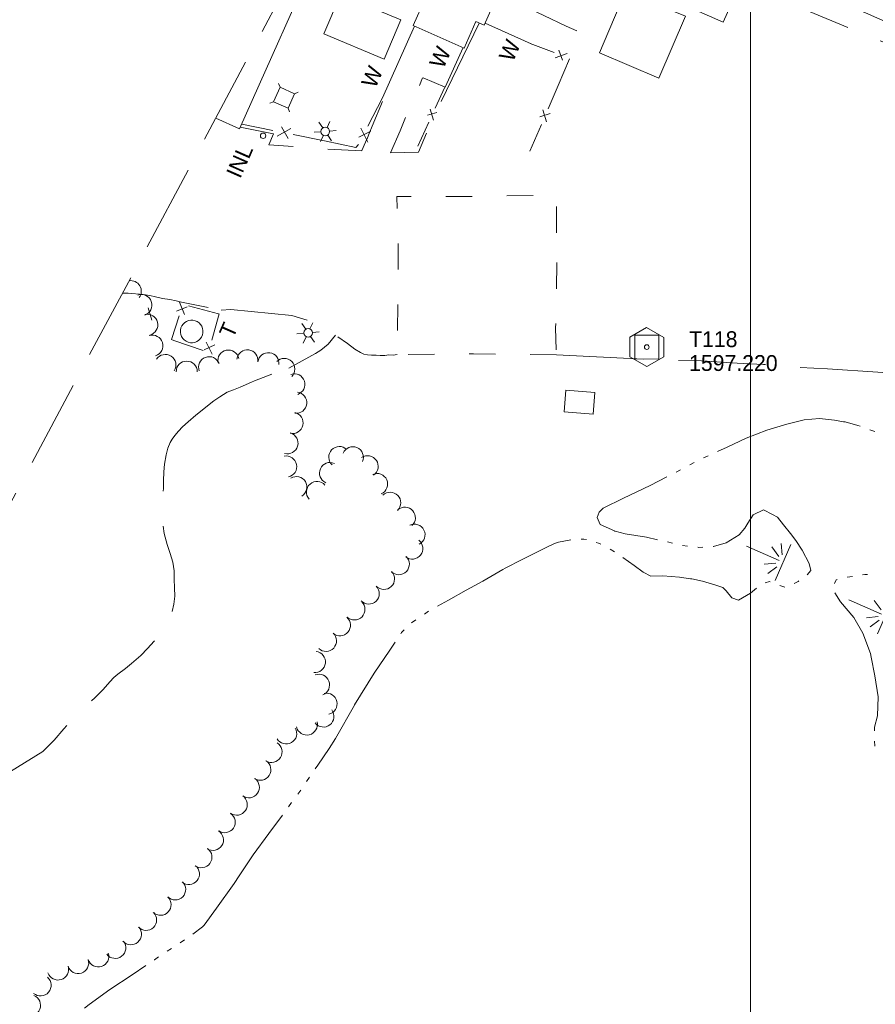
# Model space of a CAD drawing. Header units: feet. Extents: x 386237 to 388503, y 96958 to 98533.
# Tile 6 of 15: x 386724 to 387047, y 97612 to 97984. Entities that reach past the tile are written whole.
import ezdxf
from ezdxf.enums import TextEntityAlignment as Align

# ---------------------------------------------------------------- set-up
doc = ezdxf.new("R2010")
doc.units = ezdxf.units.FT
doc.header["$MEASUREMENT"] = 0
for name, pattern in [('DGN Style 3', [46.134438, 32.95317, -13.181268]), ('DGN Style 4', [52.758025, 26.362536, -13.181268, 0.032953, -13.181268]), ('DGN Style 5', [23.067219, 9.885951, -13.181268]), ('DGN Style 6', [62.676929, 0.032953, -13.181268, 23.067219, -13.181268, 0.032953, -13.181268])]:
    doc.linetypes.add(name, pattern=pattern)
for name, color, linetype, lineweight in [('E_BLD', 230, 'Continuous', 13), ('E_BLD_Name', 230, 'Continuous', 0), ('E_DWY', 3, 'DGN Style 3', 0), ('E_LAND_Vegetation', 20, 'Continuous', 0), ('E_MAP_Control', 150, 'Continuous', 0), ('E_MAP_GridLines', 150, 'Continuous', 0), ('E_MAP_Limits', 20, 'DGN Style 3', 0), ('E_MISCPROP', 43, 'Continuous', 0), ('E_MISCPROP_HvyLine', 230, 'Continuous', 13), ('E_MISCPROP_Railing', 43, 'Continuous', 0), ('E_PATH_Sidewalk', 3, 'DGN Style 5', 0), ('E_UTL_AboveGroundPipe', 43, 'DGN Style 4', 0), ('E_WTR', 150, 'DGN Style 6', 0)]:
    doc.layers.add(name, color=color, linetype=linetype, lineweight=lineweight)
doc.styles.add('Style-IGR_FONT_0', font='IGR_FONT_0.shx')

# ---------------------------------------------------------------- blocks, each defined once
blk = doc.blocks.new('TP')
at = {"layer": 'E_MAP_Control', "color": 151, "linetype": 'Continuous', "lineweight": 0, "flags": 128}
for points in [[(-6.41, 3.76), (-6.41, -3.63), (0.05, -7.35), (6.44, -3.69), (6.44, 3.64), (-0.08, 7.36)], [(-4.5, -4.5), (-4.5, 4.5), (4.5, 4.5), (4.5, -4.5)]]:
    blk.add_lwpolyline(points, close=True, dxfattribs=at)
at = {"layer": 'E_MAP_Control', "color": 151, "linetype": 'Continuous', "lineweight": 0}
blk.add_circle((0, 0), 0.871, dxfattribs=at)
blk = doc.blocks.new('WAL_2')
at = {"layer": 'E_MISCPROP_Railing', "color": 43, "linetype": 'Continuous', "lineweight": 0, "style": 'Style-IGR_FONT_0'}
blk.add_text('W', height=6, rotation=0.0001, dxfattribs=at).set_placement((-2.27, -0.34), align=Align.MIDDLE_LEFT)
blk = doc.blocks.new('INL_7')
at = {"layer": 'E_MISCPROP_Railing', "color": 43, "linetype": 'Continuous', "lineweight": 0, "style": 'Style-IGR_FONT_0'}
blk.add_text('INL', height=6, rotation=0.0001, dxfattribs=at).set_placement((-5.74, -3.01))
blk = doc.blocks.new('LTP_1')
at = {"layer": 'E_MISCPROP', "color": 1, "linetype": 'Continuous', "lineweight": 0}
for p, q in [((-0.8, 1.43), (-2, 3.73)), ((-1.63, 0.07), (-4.24, 0.14)), ((0.9, 1.42), (2.27, 3.65)), ((-0.88, -1.42), (-2.24, -3.61)), ((0.76, -1.47), (2, -3.65)), ((1.64, -0.02), (4.16, -0.09))]:
    blk.add_line(p, q, dxfattribs=at)
blk.add_circle((0, 0), 1.64, dxfattribs=at)
blk = doc.blocks.new('TA')
at = {"layer": 'E_BLD_Name', "color": 230, "linetype": 'Continuous', "lineweight": 0, "style": 'Style-IGR_FONT_0'}
blk.add_text('T', height=6, rotation=0.0001, dxfattribs=at).set_placement((-1.95, 0.22), align=Align.MIDDLE_LEFT)
blk = doc.blocks.new('MARSH')
at = {"layer": 'E_WTR', "color": 150, "linetype": 'Continuous', "lineweight": 0}
for p, q in [((0.03, 15.02), (0.03, 1.6)), ((-1.34, 2.37), (-3.54, 6.22)), ((1.46, 2.37), (3.66, 6.22)), ((-6.13, 3.53), (-2.44, 1.44)), ((6.25, 3.53), (2.56, 1.44)), ((-7.39, -0.05), (7.4, -0.05))]:
    blk.add_line(p, q, dxfattribs=at)
blk = doc.blocks.new('PED_1')
at = {"layer": 'E_UTL_AboveGroundPipe', "color": 251, "linetype": 'Continuous', "lineweight": 13}
for p, q in [((-3.12, 2.9), (-4.18, 3.96)), ((2.88, 2.9), (3.95, 3.96)), ((-4.18, -4.16), (-3.12, -3.1)), ((3.94, -4.16), (2.89, -3.1))]:
    blk.add_line(p, q, dxfattribs=at)
at = {"layer": 'E_UTL_AboveGroundPipe', "color": 251, "linetype": 'Continuous', "lineweight": 13, "flags": 128}
blk.add_lwpolyline([(-3.12, -3.1), (2.89, -3.1), (2.88, 2.9), (-3.12, 2.9)], close=True, dxfattribs=at)

msp = doc.modelspace()

# ---------------------------------------------------------------- linework, layer by layer
at = {"layer": 'E_BLD', "color": 230, "linetype": 'Continuous', "lineweight": 0}
msp.add_ellipse((386788.76, 97866.35), major_axis=(-4.07, 1.33), ratio=0.999619, dxfattribs=at)
at = {"layer": 'E_DWY', "color": 2, "linetype": 'DGN Style 3', "lineweight": 0, "flags": 128}
for points in [[(387134.66, 98048.86), (387140.93, 98046.11), (387135.83, 98034.84), (387132.19, 98026.08), (387150, 98018.13), (387150.47, 98018.99), (387151.82, 98021.38), (387152.98, 98023.01), (387154.03, 98023.83), (387155.47, 98024.07), (387157.31, 98024.14), (387159.72, 98023.72), (387161.39, 98023.32), (387162.58, 98023.01), (387166.15, 98021.43), (387168.62, 98020.48), (387172.46, 98018.95), (387175.92, 98017.48), (387178.93, 98016.24), (387182.32, 98014.67), (387184.32, 98013.46), (387185.87, 98011.76), (387187.38, 98009.26), (387187.9, 98007.77), (387187.95, 98005.79), (387187.53, 98003.03), (387186.3, 98000.02), (387185.52, 97998.59), (387184.98, 97997.73), (387184.2, 97996.61), (387179.2, 97990.81), (387159.24, 97973.63), (387153.2, 97968.33), (387146.67, 97963.73), (387137.67, 97957.53), (387128.67, 97951.67), (387126.03, 97950.39), (387124.55, 97950), (387122.76, 97949.5), (387120.81, 97949.19), (387119.43, 97949.18), (387118.49, 97949.22), (387117.03, 97949.19), (387114.5, 97949.57), (387112.22, 97950.03), (387111.22, 97950.39), (387110.28, 97950.61), (387109.41, 97950.89), (387108.1, 97951.24), (387107.43, 97951.46), (387067.14, 97968.74), (387022.53, 97987.08), (387021.14, 97987.7), (387020.39, 97988.27), (387020.09, 97988.97), (387020.2, 97989.81), (387023.08, 97995.87)], [(386904.48, 97993.67), (386905.59, 97993.19), (386913.03, 97989.92), (386921.89, 97985.76), (386930.32, 97981.74), (386935.1, 97979.63), (386936.21, 97979.12), (386937.48, 97978.5), (386944.44, 97975.25)], [(386897.48, 97982.86), (386878.42, 97943.44), (386874.49, 97934.12), (386863.88, 97933.83), (386867.55, 97942.14), (386871.58, 97951.87), (386874.74, 97959.11), (386876.06, 97962.12)], [(386860.93, 97953.19), (386856.99, 97943.92), (386855.9, 97941.09), (386855.27, 97939.56), (386854.52, 97937.83), (386853.14, 97934.7), (386853.09, 97934.65), (386836.9, 97935.41), (386817.9, 97936.91), (386819.69, 97941.02), (386807.14, 97943.47)], [(386762.57, 97880.75), (386764.71, 97880.84), (386770.43, 97880.29), (386772.93, 97879.88), (386775.13, 97879.42), (386777.73, 97878.85), (386780.49, 97878.44), (386782.88, 97877.93), (386784.97, 97877.42), (386786.86, 97877), (386799.94, 97874.4)], [(386926.67, 97857.51), (386967.8, 97855.51), (386981.49, 97855.19), (386995.02, 97854.41), (387004.9, 97853.88), (387011.83, 97853.2), (387029.19, 97852.16), (387048.2, 97850.98), (387060.05, 97849.93), (387068.01, 97848.78), (387073.62, 97848.21), (387076.6, 97847.36), (387080.24, 97845.54), (387084.23, 97843.4), (387087.49, 97840.75), (387090.22, 97837.1), (387095.98, 97829.05), (387104.82, 97814.74), (387112.81, 97803.16), (387122.69, 97787.31), (387129.43, 97774.69), (387135.15, 97764.01), (387135.57, 97763.34), (387136.46, 97763.15), (387145.94, 97767.55), (387148.81, 97769.21), (387152.36, 97771.04), (387156.24, 97773.08), (387159.61, 97774.72), (387162.65, 97776.74), (387164.67, 97778.55), (387166.76, 97780.92), (387168.23, 97782.87), (387169.85, 97785.42), (387171.18, 97787.63), (387172.27, 97789.4), (387173.19, 97791.02), (387173.25, 97791.5), (387172.41, 97792.59), (387170.34, 97794.15), (387168.1, 97795.68), (387165.2, 97798.15), (387162.76, 97800.01), (387159.81, 97802.53), (387157.56, 97804.75), (387155.4, 97806.86), (387153.52, 97808.59), (387151.91, 97810.16), (387149.61, 97812.22), (387146.65, 97814.42), (387144.4, 97815.79), (387134.51, 97820.7), (387126.45, 97825.17), (387122.9, 97827.41), (387121.49, 97828.42), (387119.98, 97829.72), (387118.71, 97831.1), (387117.91, 97832.25), (387117.34, 97833.66), (387117.08, 97834.88), (387117, 97835.81), (387117.07, 97837.31), (387117.25, 97838.68), (387117.66, 97840.06), (387118.36, 97841.86), (387119.02, 97843.41), (387122.11, 97849.98), (387128, 97859.49), (387132.88, 97867.69), (387139.16, 97879.33)], [(386799.94, 97874.4), (386803.54, 97874.66), (386826.63, 97872.41), (386834.34, 97869.97), (386839.11, 97867.39), (386843.5, 97864.73), (386847.73, 97861.77), (386850.46, 97859.61), (386852.64, 97858.39), (386853.91, 97857.76), (386855.27, 97857.51), (386856.75, 97857.42), (386858.49, 97857.33), (386860.06, 97857.21), (386861.76, 97857.31), (386863.3, 97857.48), (386864.96, 97857.44), (386866.51, 97857.62)], [(386843.2, 97864.91), (386840.37, 97861.51), (386837.57, 97859.25), (386835.59, 97858.02), (386825.53, 97852.53)], [(386790.3, 97834.71), (386797.18, 97840.16), (386799.45, 97841.69), (386802.25, 97843.38), (386804.63, 97844.35), (386807.1, 97845.29), (386811.36, 97847.22), (386812.5, 97847.71), (386825.81, 97852.68)], [(386790.3, 97834.71), (386787.47, 97832.24), (386785.32, 97830.3), (386783.85, 97828.71), (386782.41, 97827.05), (386781.38, 97825.63), (386780.62, 97824.33), (386779.75, 97822.3), (386779.17, 97819.79), (386778.56, 97816.16), (386778.29, 97813.28), (386778.12, 97809.95), (386778.06, 97807.02), (386777.93, 97804.17), (386777.68, 97801.53), (386777.6, 97798.09), (386777.7, 97796.08), (386777.89, 97793.27), (386778.4, 97790.05), (386779.55, 97785.88), (386780.68, 97782.43), (386781.65, 97779.19), (386782.16, 97775.96), (386782.18, 97772.76), (386782.3, 97769.54), (386782.37, 97766.34), (386782.08, 97763.29), (386781.25, 97759.57), (386779.98, 97755.99), (386778.45, 97753.5), (386776.78, 97751.71), (386774.63, 97749.3), (386772.1, 97746.5), (386769.52, 97743.97), (386766.08, 97740.93), (386763.73, 97739.04), (386760.88, 97736.91), (386759.4, 97735.58), (386757.83, 97733.92), (386755.36, 97731.08), (386752.21, 97727.93), (386750.38, 97726.2), (386747.34, 97723.5), (386744.63, 97720.83), (386743.17, 97719.24), (386740.39, 97716.2), (386736.73, 97711.93), (386732.49, 97707.67), (386697.51, 97686.18), (386693.23, 97683.37), (386688.37, 97680.62), (386677.6, 97674.37), (386673.93, 97673.34), (386671.34, 97673.41), (386667.94, 97673.91), (386665.57, 97674.75), (386661.38, 97676.05), (386658.82, 97677.2), (386657.43, 97678.19), (386655.25, 97679.77)]]:
    msp.add_lwpolyline(points, dxfattribs=at)
at = {"layer": 'E_LAND_Vegetation', "color": 94, "linetype": 'Continuous', "lineweight": 0}
msp.add_line((386773.69, 97870.62), (386772.34, 97875.21), dxfattribs=at)
for centre, start, end in [((386765.74, 97881.56), 322.7733, 99.0466), ((386769.74, 97876.3), 289.3768, 109.3614), ((386771.97, 97868.84), 283.913, 103.8977), ((386773.9, 97860.97), 286.9766, 106.9613), ((386778.84, 97853.65), 326.7363, 146.721), ((386795.4, 97852.81), 20.2904, 200.275), ((386802.66, 97855.31), 11.7774, 191.762), ((386809.84, 97855.39), 352.531, 172.5157), ((386817.77, 97854.34), 352.531, 172.5157), ((386786.89, 97851.13), 359.9334, 179.9181), ((386823.77, 97852.17), 314.7914, 134.7761), ((386827.57, 97846.34), 288.6672, 108.6519), ((386828.28, 97839.44), 262.7929, 82.7775), ((386826.89, 97831.77), 257.6282, 77.6129), ((386824.98, 97824.14), 254.0868, 74.0715), ((386844.59, 97818.89), 46.5279, 226.5126), ((386849.68, 97818.79), 337.0138, 156.9985), ((386855.28, 97815.38), 304.2043, 124.189), ((386824.52, 97815.29), 281.6378, 101.6225), ((386841.07, 97812.85), 65.8264, 245.8111), ((386858.84, 97808.69), 293.6414, 113.6261), ((386828.33, 97807.52), 301.5552, 121.5399), ((386836.16, 97805.68), 41.3639, 221.3485), ((386863.82, 97801.6), 314.155, 134.1396), ((386869.35, 97795.96), 311.6918, 131.6764), ((386873, 97789.55), 296.168, 116.1527), ((386872.15, 97784.34), 231.4775, 51.4621), ((386867.07, 97778.45), 225.8484, 45.833), ((386861.46, 97772.87), 223.7437, 43.7284), ((386855.69, 97767.32), 223.9194, 43.9041), ((386850.27, 97761.33), 226.3268, 46.3115), ((386844.8, 97755.34), 229.5373, 49.522), ((386839.51, 97749.45), 227.377, 47.3616), ((386835.36, 97741.44), 263.7524, 83.7371), ((386836.91, 97732.81), 290.858, 110.8426), ((386839.75, 97725.68), 282.6042, 102.5889), ((386838.56, 97720.88), 217.8243, 37.809), ((386824.49, 97714.48), 210.0543, 30.039), ((386832.29, 97717.86), 193.8481, 13.8328), ((386818.96, 97707.48), 238.0828, 58.0675), ((386814.71, 97700.76), 237.0608, 57.0455), ((386810.36, 97694.13), 235.1125, 55.0972), ((386805.79, 97687.57), 235.2628, 55.2475), ((386801.25, 97680.97), 235.775, 55.7597), ((386796.8, 97674.25), 237.3968, 57.3815), ((386792.44, 97667.71), 233.694, 53.6786), ((386787.7, 97661.39), 231.1879, 51.1726), ((386782.51, 97655.56), 226.1022, 46.0868), ((386776.98, 97649.75), 226.8801, 46.8648), ((386771.52, 97644.06), 223.8271, 43.8118), ((386765.78, 97638.64), 221.2802, 41.2649), ((386759.86, 97633.47), 217.3394, 37.3241), ((386753.46, 97630.23), 197.9922, 17.9769), ((386738.25, 97625.29), 197.9922, 17.9769), ((386745.85, 97627.76), 197.9922, 17.9769), ((386731.64, 97619.29), 229.237, 49.2217), ((386727.63, 97611.74), 247.8717, 67.8564)]:
    msp.add_arc(centre, 4, start, end, dxfattribs=at)
at = {"layer": 'E_MAP_GridLines', "color": 213, "linetype": 'Continuous', "lineweight": 0}
msp.add_line((387000, 97000), (387000, 98500), dxfattribs=at)
at = {"layer": 'E_MAP_Limits', "color": 3, "linetype": 'DGN Style 3', "lineweight": 0, "flags": 128}
msp.add_lwpolyline([(387026.48, 98375), (386581.41, 97541.5)], dxfattribs=at)
at = {"layer": 'E_MISCPROP_HvyLine', "color": 230, "linetype": 'Continuous', "lineweight": 13, "flags": 128}
for points in [[(386876.85, 97991.91), (386872.45, 97981.98), (386891.81, 97973.41), (386896.24, 97983.41), (386899.33, 97982.04), (386939.47, 98072.65)], [(386797.92, 97946.97), (386806.9, 97942.95), (386838.69, 98014.31), (386844.09, 98012.13), (386847.34, 98019.94), (386842.27, 98022.09), (386842.89, 98023.33), (386839.34, 98024.52)], [(386944.64, 98003.14), (386989.7, 97983.18), (386999.87, 98006.15), (387122.96, 97951.63), (387146.59, 98004.98)]]:
    msp.add_lwpolyline(points, dxfattribs=at)
for points in [[(386845.04, 97993.66), (386867.79, 97984.02), (386861.5, 97969.17), (386838.75, 97978.8)], [(386942.88, 97971.63), (386965.34, 97961.99), (386975.39, 97985.48), (386959.38, 97992.15), (386950.41, 97989.1)], [(386930.27, 97844.22), (386929.6, 97836.01), (386940.51, 97835.12), (386941.17, 97843.33)]]:
    msp.add_lwpolyline(points, close=True, dxfattribs=at)
at = {"layer": 'E_MISCPROP_Railing', "color": 43, "linetype": 'Continuous', "lineweight": 0}
for p, q in [((386927.51, 97972.62), (386928.93, 97968.78)), ((386926.23, 97969.75), (386930.72, 97971.39)), ((386878.98, 97950.39), (386880.2, 97946.23)), ((386921.49, 97950.07), (386922.95, 97945.51)), ((386881.5, 97949.07), (386877.94, 97948)), ((386924.31, 97948.67), (386920.41, 97947.4)), ((386826.25, 97943.04), (386821.08, 97940.11)), ((386825.27, 97939.26), (386822.73, 97943.68)), ((386852.78, 97943.2), (386855.38, 97937.86)), ((386856.49, 97941.99), (386851.92, 97939.73)), ((386782.99, 97873.98), (386787.01, 97875.71)), ((386786.12, 97872.77), (386784.13, 97877.47)), ((386797.49, 97861.28), (386793.55, 97859.37)), ((386794.3, 97862.35), (386796.51, 97857.74))]:
    msp.add_line(p, q, dxfattribs=at)
at = {"layer": 'E_MISCPROP_Railing', "color": 43, "linetype": 'Continuous', "lineweight": 13, "flags": 128}
for points in [[(386872.99, 97981.75), (386860.87, 97954.6)], [(386899.68, 97982.84), (386917.17, 97975.01)], [(386876.27, 97962.2), (386884.54, 97958.6), (386891.4, 97973.59)]]:
    msp.add_lwpolyline(points, dxfattribs=at)
at = {"layer": 'E_MISCPROP_Railing', "color": 43, "linetype": 'Continuous', "lineweight": 0, "flags": 128}
for points in [[(386916.77, 97975.19), (386925.78, 97971.73)], [(386931.63, 97969.39), (386927.29, 97959.3)], [(386884.45, 97958.64), (386880.79, 97950.68)], [(386927.29, 97959.3), (386923.48, 97950.43)], [(386860.87, 97954.6), (386855.42, 97943.91)], [(386819.43, 97942.29), (386807.68, 97944.69)], [(386878.37, 97945.42), (386874.21, 97936.38)], [(386920.96, 97944.57), (386916.63, 97934.48)], [(386838.96, 97938.31), (386827.2, 97940.71)], [(386851.84, 97937.03), (386850.83, 97935.89), (386838.96, 97938.31)], [(386787.62, 97875.98), (386798.97, 97873)], [(386782.04, 97862.98), (386781.13, 97863.3), (386784.04, 97872.19)], [(386799.11, 97872.97), (386796.36, 97863.02)], [(386793.12, 97859.15), (386782.04, 97862.98)]]:
    msp.add_lwpolyline(points, dxfattribs=at)
at = {"layer": 'E_MISCPROP_Railing', "color": 43, "linetype": 'Continuous', "lineweight": 0}
msp.add_circle((386815.79, 97940.29), 1.03, dxfattribs=at)
at = {"layer": 'E_PATH_Sidewalk', "color": 2, "linetype": 'DGN Style 5', "lineweight": 0, "flags": 128}
for points in [[(386926.67, 97857.51), (386895.26, 97857.93), (386866.51, 97857.62), (386866.76, 97877.99), (386866.82, 97903.14), (386866.32, 97917.28), (386901.97, 97917.41), (386926.65, 97917.89), (386926.82, 97892.36)], [(386926.82, 97892.38), (386926.34, 97867.71), (386926.67, 97857.51)]]:
    msp.add_lwpolyline(points, dxfattribs=at)
at = {"layer": 'E_WTR', "color": 150, "linetype": 'Continuous', "lineweight": 0}
msp.add_line((386948.84, 97790.86), (386948.67, 97790.87), dxfattribs=at)
at = {"layer": 'E_WTR', "color": 150, "linetype": 'Continuous', "lineweight": 0, "flags": 128}
for points in [[(386987.54, 97821.02), (386991.2, 97822.67), (386998.33, 97825.99), (387006.21, 97828.99), (387013.81, 97831.31)], [(387013.81, 97831.31), (387014.28, 97831.45), (387020.31, 97832.95), (387026.08, 97833.4), (387031.82, 97832.79), (387035.21, 97832.21), (387035.8, 97832.19), (387040.58, 97830.86), (387041.52, 97830.52)], [(387045.19, 97829.2), (387047.02, 97828.54)], [(386982.21, 97818.61), (386982.24, 97818.62), (386983.99, 97819.41)], [(386977.03, 97815.89), (386978.76, 97816.8)], [(386971.86, 97813.18), (386973.58, 97814.08)], [(386943.29, 97798.55), (386944.31, 97799.52), (386952, 97803.33), (386962.14, 97808.1), (386968.4, 97811.37)], [(386964.81, 97787.66), (386960.72, 97788.57), (386952.59, 97789.9), (386948.84, 97790.86), (386948.67, 97790.87), (386948.55, 97790.99), (386943.25, 97793.37), (386942.02, 97796.09), (386942.76, 97798.04), (386943.29, 97798.55)], [(387008.37, 97797.16), (387004.9, 97798.93), (387001.09, 97797.1), (386999.05, 97793.89), (386997.9, 97792.04), (386995.69, 97789.49), (386990.77, 97786.47), (386985.99, 97785.11), (386985.95, 97785.11)], [(387021.41, 97774.4), (387022.82, 97776.06), (387022.23, 97778.67), (387019.5, 97783.69), (387017.12, 97787.34), (387015.2, 97790.05), (387012.53, 97793.33), (387010.23, 97796.22), (387008.37, 97797.16)], [(386906.42, 97776.35), (386907.31, 97776.86), (386913.68, 97780.23), (386918.99, 97782.89), (386923.03, 97784.88), (386925.96, 97786.17), (386927.43, 97786.78), (386932.15, 97787.6)], [(386936.02, 97787.91), (386937.05, 97787.89), (386937.97, 97787.8)], [(386941.69, 97786.67), (386942.56, 97786.35), (386943.49, 97785.94)], [(386970.51, 97786.36), (386968.61, 97786.8)], [(386946.92, 97784.1), (386948.61, 97783.12)], [(386976.24, 97785.27), (386974.31, 97785.5)], [(386982.06, 97784.88), (386980.4, 97784.78), (386980.11, 97784.82)], [(386951.82, 97780.91), (386956.05, 97777.92), (386959.44, 97775.34), (386962.36, 97773.83), (386966.91, 97774.05), (386973.18, 97773.52), (386977.32, 97772.92), (386977.81, 97772.83)], [(386881.73, 97762.6), (386885.84, 97764.86), (386892.48, 97768.56), (386898.82, 97771.98), (386906.42, 97776.35)], [(386977.81, 97772.83), (386981.87, 97772.04), (386986.95, 97770.49), (386989.62, 97769.55), (386990.81, 97768.31), (386992.95, 97765.71), (386995.43, 97764.86), (386999.96, 97767.48), (387002.32, 97769.4)], [(387005.58, 97771.42), (387007.21, 97771.82), (387007.47, 97771.73)], [(387016.59, 97771.14), (387018.02, 97771.91), (387018.29, 97772.09)], [(387032.83, 97772.62), (387032.39, 97772.48), (387031.82, 97771.11)], [(387038.54, 97773.74), (387036.61, 97773.53)], [(387044.31, 97774.52), (387043.18, 97774.5), (387042.36, 97774.45)], [(387011.14, 97770.4), (387012.94, 97769.74), (387012.97, 97769.75)], [(387031.92, 97767.64), (387034.08, 97764.2), (387039.11, 97758.23), (387042.52, 97752.37), (387045.4, 97744.7), (387045.66, 97743.31)], [(386876.73, 97759.58), (386878.34, 97760.67)], [(386871.88, 97756.31), (386873.5, 97757.4)], [(386867.81, 97752.13), (386868.1, 97752.56), (386869.11, 97753.57)], [(386850.28, 97725.18), (386850.31, 97725.23), (386857.82, 97737.25), (386863.65, 97745.93), (386865.64, 97748.9)], [(387045.66, 97743.31), (387047.02, 97736.21), (387048.3, 97728.33), (387048.04, 97721.18), (387046.86, 97716.8), (387046.89, 97715.44)], [(386835.51, 97701.11), (386836.47, 97702.53), (386840.76, 97708.82), (386843.15, 97712.55), (386850.28, 97725.18)], [(387046.94, 97711.54), (387046.97, 97709.75), (387046.99, 97709.6)], [(386832.23, 97696.27), (386833.32, 97697.89)], [(386828.86, 97691.5), (386830.01, 97693.07)], [(386825.4, 97686.79), (386826.55, 97688.36)], [(386806.73, 97660.61), (386811.99, 97668.56), (386817.91, 97676.6), (386823.09, 97683.65)], [(386789.27, 97638.62), (386792.91, 97641.45), (386793.53, 97642.04), (386798.19, 97648.49), (386804.86, 97657.78), (386806.73, 97660.61)], [(386784.4, 97635.38), (386786.03, 97636.45)], [(386774.63, 97628.96), (386774.67, 97628.99), (386776.26, 97630.03)], [(386779.51, 97632.17), (386781.14, 97633.24)], [(386748.22, 97610.63), (386750.06, 97612), (386757.85, 97617.67), (386766.27, 97623.32), (386771.4, 97626.78)]]:
    msp.add_lwpolyline(points, dxfattribs=at)

# ---------------------------------------------------------------- block references
at = {"layer": 'E_BLD_Name', "color": 230, "linetype": 'Continuous', "lineweight": 0, "xscale": 0.9999993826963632, "yscale": 0.9999993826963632, "zscale": 0.9999993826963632, "rotation": 66.22405262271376}
msp.add_blockref('TA', (386802.69, 97866.32), dxfattribs=at)
at = {"layer": 'E_MAP_Control', "color": 151, "linetype": 'Continuous', "lineweight": 0, "xscale": 1.000000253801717, "yscale": 1.000000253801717, "zscale": 1.000000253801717, "rotation": 359.9591788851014}
msp.add_blockref('TP', (386960.81, 97860.44), dxfattribs=at)
at = {"layer": 'E_MISCPROP', "color": 1, "linetype": 'Continuous', "lineweight": 0, "xscale": 0.9999993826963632, "yscale": 0.9999993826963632, "zscale": 0.9999993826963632, "rotation": 66.22405262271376}
for p in [(386839.29, 97941.92), (386832.8, 97865.8)]:
    msp.add_blockref('LTP_1', p, dxfattribs=at)
at = {"layer": 'E_MISCPROP_Railing', "color": 43, "linetype": 'Continuous', "lineweight": 0}
for name, p, xscale, yscale, zscale, rotation in [('WAL_2', (386908.05, 97971.25), 0.9999997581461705, 0.9999997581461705, 0.9999997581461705, 66.03412478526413), ('WAL_2', (386881.77, 97968.67), 0.9999997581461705, 0.9999997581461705, 0.9999997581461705, 66.03412478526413), ('WAL_2', (386856.04, 97961.28), 0.9999997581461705, 0.9999997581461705, 0.9999997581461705, 66.03412478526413), ('INL_7', (386806.67, 97930.28), 0.9999993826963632, 0.9999993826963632, 0.9999993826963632, 66.22405262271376)]:
    msp.add_blockref(name, p, dxfattribs=dict(at, xscale=xscale, yscale=yscale, zscale=zscale, rotation=rotation))
at = {"layer": 'E_UTL_AboveGroundPipe', "color": 251, "linetype": 'Continuous', "lineweight": 13, "xscale": 0.999999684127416, "yscale": 0.999999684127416, "zscale": 0.999999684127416, "rotation": 65.98622979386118}
msp.add_blockref('PED_1', (386823.66, 97954.79), dxfattribs=at)
at = {"layer": 'E_WTR', "color": 150, "linetype": 'Continuous', "lineweight": 0, "xscale": 0.9999987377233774, "yscale": 0.9999987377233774, "zscale": 0.9999987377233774, "rotation": 66.113200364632}
for p in [(387012.25, 97779.08), (387050.95, 97758.89)]:
    msp.add_blockref('MARSH', p, dxfattribs=at)

# ---------------------------------------------------------------- texts
at = {"layer": 'E_MAP_Control', "color": 151, "linetype": 'Continuous', "lineweight": 0, "style": 'Style-IGR_FONT_0'}
for s, p in [('T118', (386976.81, 97860.43)), ('1597.220', (386976.8, 97851.43))]:
    msp.add_text(s, height=6, rotation=359.9593, dxfattribs=at).set_placement(p)

doc.saveas('drawing.dxf')
